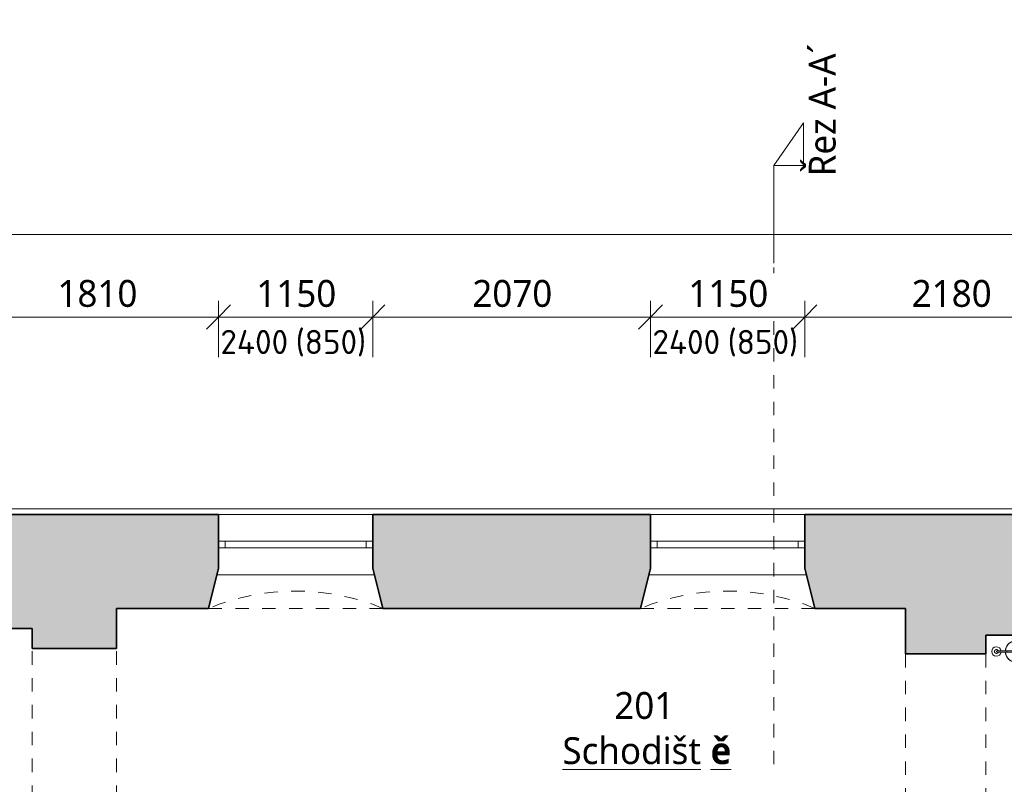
# Model space of a CAD drawing. Header units: metres. Extents: x -2.8 to 41.5, y -4.4 to 31.
# Tile 10 of 22: x 10.6 to 17.9, y 12.7 to 18.4. Entities that reach past the tile are written whole.
import ezdxf

# ---------------------------------------------------------------- set-up
doc = ezdxf.new("R2010")
doc.units = ezdxf.units.M
doc.linetypes.add('AV - Cerch_ 1 tecka 10mm', pattern=[0.018, 0.01, -0.004, 0, -0.004])
doc.linetypes.add('AV - Cerch_ 1 tecka 2mm', pattern=[0.004, 0.002, -0.001, 0, -0.001])
doc.layers.add('AV-KOTY', color=5, linetype='Continuous', lineweight=13, true_color=0x0000ff)
doc.layers.add('AV-MISTNOSTI', color=5, linetype='Continuous', lineweight=5, true_color=0x0000ff)
for name, color, linetype, lineweight in [('AV-KOTY-100', 7, 'Continuous', 5), ('AV-SRAFY', 7, 'Continuous', 35), ('AV-STAVBA', 7, 'Continuous', 18)]:
    doc.layers.add(name, color=color, linetype=linetype, lineweight=lineweight)
doc.styles.add('ISOCPEUR', font='isocpeur.ttf', dxfattribs={"height": 0.18})
doc.styles.add('Trebuchet MS', font='trebuc.ttf', dxfattribs={"height": 0.2})
doc.styles.add('Trebuchet MS_B', font='trebuc.ttf', dxfattribs={"height": 0.2})
doc.dimstyles.new('2_mm_-_O_-_Blue_-_mm_-_zaokrouhlena', dxfattribs={"dimscale": 0.3048, "dimtxt": 0.20619, "dimasz": 0.590551, "dimexe": 0.393701, "dimexo": 0.0625, "dimgap": 0.065617, "dimtad": 1, "dimdec": 0, "dimlfac": 1000, "dimrnd": 10, "dimzin": 0, "dimdsep": 46, "dimtxsty": 'Trebuchet MS', "dimblk1": 'OBLIQUE', "dimblk2": 'OBLIQUE', "dimsah": 1, "dimcen": 0.09, "dimazin": 0, "dimtfac": 1, "dimtdec": 4, "dimtix": 1, "dimtmove": 0, "dimatfit": 3, "dimfxl": 0.984252, "dimfxlon": 1, "dimtvp": 1, "dimtfill": 1, "dimtolj": 1, "dimtzin": 0, "dimarcsym": 2})

# ---------------------------------------------------------------- blocks, each defined once
blk = doc.blocks.new('GM_Otvor_obdélníkový - 1320x2800-981965-2NP')
at = {"layer": 'AV-STAVBA', "linetype": 'AV - Cerch_ 1 tecka 2mm', "lineweight": 13}
for p, q in [((-0.66, 0.315), (0.66, 0.315)), ((-0.66, -0.315), (0.66, -0.315)), ((-0.66, -0.315), (0.66, -0.315))]:
    blk.add_line(p, q, dxfattribs=at)
blk = doc.blocks.new('GM_Otvor_obdélníkový - 1320x2800-993324-2NP')
at = {"layer": 'AV-STAVBA', "linetype": 'AV - Cerch_ 1 tecka 2mm', "lineweight": 13}
for p, q in [((-0.66, 0.3), (0.66, 0.3)), ((-0.66, -0.3), (0.66, -0.3)), ((-0.66, -0.3), (0.66, -0.3))]:
    blk.add_line(p, q, dxfattribs=at)
blk = doc.blocks.new('WI_2-2_bez středního sloupku_s příčlemi - 1150x2400-1162496-2NP')
at = {"layer": 'AV-STAVBA'}
for p, q in [((-0.575, 0.1), (-0.575, 0.15)), ((-0.575, 0.15), (0.575, 0.15)), ((-0.525, 0.1), (-0.525, 0.15)), ((0.525, 0.1), (0.525, 0.15)), ((0.575, 0.1), (0.575, 0.15)), ((-0.575, 0.1), (0.575, 0.1))]:
    blk.add_line(p, q, dxfattribs=at)
blk = doc.blocks.new('GM_Nika_zkosené ostění - v950-1164649-2NP')
at = {"layer": 'AV-STAVBA', "linetype": 'AV - Cerch_ 1 tecka 2mm', "lineweight": 13}
blk.add_line((-0.525, 0.35), (0.775, 0.35), dxfattribs=at)
blk = doc.blocks.new('GM_Nika se zkoseným ostěním a klenutým nadpražím - 1150x2500_500-1164093-2NP')
at = {"layer": 'AV-STAVBA', "linetype": 'AV - Cerch_ 1 tecka 2mm', "lineweight": 13}
for p, q in [((0.575, 0.35), (-0.575, 0.35)), ((0.65, -0.35), (-0.65, -0.35))]:
    blk.add_line(p, q, dxfattribs=at)
blk.add_arc((0, -1.9242), 1.7031, 67.56399, 112.43601, dxfattribs=at)
blk = doc.blocks.new('GM_Hasicí přístroj - Hasici pristroj-1546942-2NP')
at = {"layer": 'AV-STAVBA', "lineweight": 13}
for p, q in [((-0.0421, 0.0036), (-0.1007, 0.0036)), ((-0.0421, 0.0111), (0.0579, 0.0111)), ((-0.0421, 0.0111), (-0.0421, -0.0139)), ((0.0579, 0.0111), (0.0605, 0.0111)), ((0.0579, 0.0111), (0.0579, -0.0139)), ((0.0605, 0.0111), (0.0979, 0.0111)), ((0.0605, 0.0111), (0.0605, -0.0139)), ((0.0979, 0.0111), (0.0979, -0.0139)), ((-0.1007, -0.0064), (-0.0421, -0.0064)), ((0.0579, -0.0139), (-0.0421, -0.0139)), ((0.0605, -0.0139), (0.0579, -0.0139)), ((0.0979, -0.0139), (0.0605, -0.0139))]:
    blk.add_line(p, q, dxfattribs=at)
at = {"layer": 'AV-STAVBA', "lineweight": 13, "flags": 128}
for points in [[(-0.1007, 0.0036), (-0.1035, 0.0036), (-0.1063, 0.0036), (-0.1092, 0.0036), (-0.112, 0.0036), (-0.1149, 0.0036), (-0.1177, 0.0036), (-0.1205, 0.0036), (-0.1233, 0.0036), (-0.126, 0.0036), (-0.1288, 0.0036), (-0.1315, 0.0036), (-0.1341, 0.0036), (-0.1367, 0.0036), (-0.1393, 0.0036), (-0.1418, 0.0036), (-0.1443, 0.0036), (-0.1467, 0.0036), (-0.149, 0.0036), (-0.1513, 0.0036), (-0.1535, 0.0036), (-0.1556, 0.0036), (-0.1577, 0.0036), (-0.1596, 0.0036), (-0.1615, 0.0036), (-0.1633, 0.0036), (-0.165, 0.0036), (-0.1667, 0.0036), (-0.1682, 0.0036), (-0.1696, 0.0036), (-0.1709, 0.0036), (-0.1714, 0.0036)], [(-0.1714, -0.0064), (-0.1701, -0.0064), (-0.1687, -0.0064), (-0.1673, -0.0064), (-0.1657, -0.0064), (-0.164, -0.0064), (-0.1622, -0.0064), (-0.1604, -0.0064), (-0.1584, -0.0064), (-0.1564, -0.0064), (-0.1543, -0.0064), (-0.1522, -0.0064), (-0.1499, -0.0064), (-0.1476, -0.0064), (-0.1452, -0.0064), (-0.1428, -0.0064), (-0.1403, -0.0064), (-0.1377, -0.0064), (-0.1351, -0.0064), (-0.1325, -0.0064), (-0.1298, -0.0064), (-0.1271, -0.0064), (-0.1244, -0.0064), (-0.1216, -0.0064), (-0.1188, -0.0064), (-0.116, -0.0064), (-0.1131, -0.0064), (-0.1103, -0.0064), (-0.1074, -0.0064), (-0.1046, -0.0064), (-0.1018, -0.0064), (-0.1007, -0.0064)]]:
    blk.add_lwpolyline(points, dxfattribs=at)
at = {"layer": 'AV-STAVBA', "lineweight": 13}
for centre, radius, start, end in [((-0.0307, -0.0014), 0.08, 90, 176.37662), ((-0.0307, -0.0014), 0.08, 90, 110.02868), ((-0.0307, -0.0014), 0.08, 69.97132, 90), ((-0.0307, -0.0014), 0.08, 9.18677, 90), ((-0.1772, -0.0014), 0.035, 7.23753, 180), ((-0.1764, -0.0014), 0.015, 18.64917, 180), ((-0.1764, -0.0014), 0.015, 165, 180), ((-0.1764, -0.0014), 0.015, 105, 134.93615), ((-0.1714, -0.0014), 0.005, 150, 180), ((-0.1714, -0.0014), 0.005, 90, 120), ((-0.1764, -0.0014), 0.015, 45.06385, 75), ((-0.1764, -0.0014), 0.015, 18.64917, 44.93615), ((-0.0307, -0.0014), 0.08, 159.97132, 176.42822), ((-0.0307, -0.0014), 0.08, 114.97132, 155.02868), ((-0.0307, -0.0014), 0.025, 90, 169.20034), ((-0.0307, -0.0014), 0.025, 30, 90), ((-0.0307, -0.0014), 0.08, 24.97132, 65.02868), ((-0.0307, -0.0014), 0.08, 9.05555, 20.02868), ((-0.1772, -0.0014), 0.035, 180, 351.96894), ((-0.1764, -0.0014), 0.015, 174.95011, 180), ((-0.1764, -0.0014), 0.015, 180, 185.04989), ((-0.1764, -0.0014), 0.015, 180, 224.93615), ((-0.1764, -0.0014), 0.015, 180, 341.97651), ((-0.1764, -0.0014), 0.015, 240, 270), ((-0.1714, -0.0014), 0.005, 180, 210), ((-0.1714, -0.0014), 0.005, 240, 285), ((-0.1764, -0.0014), 0.015, 330, 341.97651), ((-0.0307, -0.0014), 0.08, 183.5619, 200.02868), ((-0.0307, -0.0014), 0.08, 183.6137, 270), ((-0.0307, -0.0014), 0.08, 204.97132, 245.02868), ((-0.0307, -0.0014), 0.025, 190.79953, 270), ((-0.0307, -0.0014), 0.025, 270, 330), ((-0.0307, -0.0014), 0.08, 270, 350.81323), ((-0.0307, -0.0014), 0.08, 294.97132, 335.02868), ((-0.0307, -0.0014), 0.08, 339.97132, 350.94445), ((-0.0307, -0.0014), 0.08, 249.97132, 270), ((-0.0307, -0.0014), 0.08, 270, 290.02868)]:
    blk.add_arc(centre, radius, start, end, dxfattribs=at)
for points, knots in [([(-0.1764, -0.0014), (-0.1764, -0.0009), (-0.1762, 0.0003), (-0.1753, 0.0019), (-0.1742, 0.0028), (-0.1731, 0.0033), (-0.1725, 0.0034), (-0.1723, 0.0035)], [0, 0, 0, 0, 0.1111111, 0.2222222, 0.3333333, 0.3888889, 0.4444444, 0.4444444, 0.4444444, 0.4444444]), ([(-0.1689, -0.0058), (-0.1692, -0.0059), (-0.1697, -0.0062), (-0.1705, -0.0064), (-0.1714, -0.0065), (-0.1723, -0.0064), (-0.1731, -0.0062), (-0.1742, -0.0057), (-0.1753, -0.0047), (-0.1762, -0.0032), (-0.1764, -0.002), (-0.1764, -0.0014)], [0.3333333, 0.3333333, 0.3333333, 0.3333333, 0.3888889, 0.4444444, 0.5, 0.5555556, 0.6111111, 0.6666667, 0.7777778, 0.8888889, 1, 1, 1, 1])]:
    blk.add_open_spline(points, degree=3, knots=knots, dxfattribs=at)
for points in [[(-0.1004, -0.0014), (-0.1004, -0.0009), (-0.1004, 0.0003), (-0.1005, 0.0018), (-0.1005, 0.003), (-0.1006, 0.0034), (-0.1006, 0.0035)], [(-0.1006, -0.0064), (-0.1006, -0.0063), (-0.1005, -0.0059), (-0.1005, -0.0047), (-0.1004, -0.0032), (-0.1004, -0.002), (-0.1004, -0.0014)]]:
    blk.add_open_spline(points, degree=3, dxfattribs=at)
blk = doc.blocks.new('Řísma 2NP_ vnitroblok - Řísma 2NP_ vnitroblok-1646675-2NP')
at = {"layer": 'AV-STAVBA'}
blk.add_line((8.6937, 14.789), (25.1323, 14.789), dxfattribs=at)
blk = doc.blocks.new('Section - Vertikální L-45990-2NP')
at = {"layer": 'AV-KOTY', "lineweight": 5}
for p, q in [((-0.00728, 0), (-0.01046, -0.002226)), ((-0.00728, 0), (-0.00728, -0.002226)), ((0, 0), (-0.00728, 0)), ((-0.01046, -0.002226), (-0.00728, -0.002226))]:
    blk.add_line(p, q, dxfattribs=at)
blk = doc.blocks.new('DIMBLOCK76-2NP')
at = {"layer": 'AV-KOTY-100', "color": 5, "true_color": 0x0000ff}
for p, q in [((10.2298, 16.2186), (10.2298, 16.3386)), ((10.2298, 16.2186), (10.3198, 16.3086)), ((12.0448, 16.2186), (12.0448, 16.3386)), ((12.0448, 16.2186), (12.1348, 16.3086)), ((10.2298, 16.2186), (10.1398, 16.1286)), ((10.2298, 16.2186), (12.0448, 16.2186)), ((10.2298, 16.2186), (10.2298, 15.9186)), ((12.0448, 16.2186), (11.9548, 16.1286)), ((12.0448, 16.2186), (12.0448, 15.9186))]:
    blk.add_line(p, q, dxfattribs=at)
at = {"layer": 'AV-KOTY-100', "color": 0, "insert": (10.8437, 16.4946), "char_height": 0.2, "width": 0.704541, "attachment_point": 1, "line_spacing_factor": 1.048425, "style": 'Trebuchet MS', "bg_fill": 3, "box_fill_scale": 1.25, "bg_fill_color": 256, "bg_fill_true_color": 13158600, "bg_fill_transparency": 0}
blk.add_mtext('1810', dxfattribs=at)
blk = doc.blocks.new('_Oblique')
at = {"color": 0, "linetype": 'ByBlock', "lineweight": -2}
blk.add_line((-0.5, -0.5), (0.5, 0.5), dxfattribs=at)
blk = doc.blocks.new('DIMBLOCK77-2NP')
at = {"layer": 'AV-KOTY-100', "color": 5, "true_color": 0x0000ff}
for p, q in [((12.0448, 16.2186), (12.0448, 16.3386)), ((12.0448, 16.2186), (12.1348, 16.3086)), ((13.1948, 16.2186), (13.1948, 16.3386)), ((13.1948, 16.2186), (13.2848, 16.3086)), ((12.0448, 16.2186), (11.9548, 16.1286)), ((12.0448, 16.2186), (13.1948, 16.2186)), ((12.0448, 16.2186), (12.0448, 15.9186)), ((13.1948, 16.2186), (13.1048, 16.1286)), ((13.1948, 16.2186), (13.1948, 15.9186))]:
    blk.add_line(p, q, dxfattribs=at)
at = {"layer": 'AV-KOTY-100', "color": 0, "insert": (12.3262, 16.4946), "char_height": 0.2, "width": 0.704541, "attachment_point": 1, "line_spacing_factor": 1.048425, "style": 'Trebuchet MS', "bg_fill": 3, "box_fill_scale": 1.25, "bg_fill_color": 256, "bg_fill_true_color": 13158600, "bg_fill_transparency": 0}
blk.add_mtext('1150', dxfattribs=at)
blk = doc.blocks.new('DIMBLOCK78-2NP')
at = {"layer": 'AV-KOTY-100', "color": 5, "true_color": 0x0000ff}
for p, q in [((13.1948, 16.2186), (13.1948, 16.3386)), ((13.1948, 16.2186), (13.2848, 16.3086)), ((15.2648, 16.2186), (15.2648, 16.3386)), ((15.2648, 16.2186), (15.3548, 16.3086)), ((13.1948, 16.2186), (13.1048, 16.1286)), ((13.1948, 16.2186), (15.2648, 16.2186)), ((13.1948, 16.2186), (13.1948, 15.9186)), ((15.2648, 16.2186), (15.1748, 16.1286)), ((15.2648, 16.2186), (15.2648, 15.9186))]:
    blk.add_line(p, q, dxfattribs=at)
at = {"layer": 'AV-KOTY-100', "color": 0, "insert": (13.9362, 16.4946), "char_height": 0.2, "width": 0.704541, "attachment_point": 1, "line_spacing_factor": 1.048425, "style": 'Trebuchet MS', "bg_fill": 3, "box_fill_scale": 1.25, "bg_fill_color": 256, "bg_fill_true_color": 13158600, "bg_fill_transparency": 0}
blk.add_mtext('2070', dxfattribs=at)
blk = doc.blocks.new('DIMBLOCK79-2NP')
at = {"layer": 'AV-KOTY-100', "color": 5, "true_color": 0x0000ff}
for p, q in [((15.2648, 16.2186), (15.2648, 16.3386)), ((15.2648, 16.2186), (15.3548, 16.3086)), ((16.4148, 16.2186), (16.4148, 16.3386)), ((16.4148, 16.2186), (16.5048, 16.3086)), ((15.2648, 16.2186), (15.1748, 16.1286)), ((15.2648, 16.2186), (16.4148, 16.2186)), ((15.2648, 16.2186), (15.2648, 15.9186)), ((16.4148, 16.2186), (16.3248, 16.1286)), ((16.4148, 16.2186), (16.4148, 15.9186))]:
    blk.add_line(p, q, dxfattribs=at)
at = {"layer": 'AV-KOTY-100', "color": 0, "insert": (15.5462, 16.4946), "char_height": 0.2, "width": 0.704541, "attachment_point": 1, "line_spacing_factor": 1.048425, "style": 'Trebuchet MS', "bg_fill": 3, "box_fill_scale": 1.25, "bg_fill_color": 256, "bg_fill_true_color": 13158600, "bg_fill_transparency": 0}
blk.add_mtext('1150', dxfattribs=at)
blk = doc.blocks.new('DIMBLOCK80-2NP')
at = {"layer": 'AV-KOTY-100', "color": 5, "true_color": 0x0000ff}
for p, q in [((16.4148, 16.2186), (16.4148, 16.3386)), ((16.4148, 16.2186), (16.5048, 16.3086)), ((18.5948, 16.2186), (18.5948, 16.3386)), ((18.5948, 16.2186), (18.6848, 16.3086)), ((16.4148, 16.2186), (16.3248, 16.1286)), ((16.4148, 16.2186), (18.5948, 16.2186)), ((16.4148, 16.2186), (16.4148, 15.9186)), ((18.5948, 16.2186), (18.5048, 16.1286)), ((18.5948, 16.2186), (18.5948, 15.9186))]:
    blk.add_line(p, q, dxfattribs=at)
at = {"layer": 'AV-KOTY-100', "color": 0, "insert": (17.2112, 16.4946), "char_height": 0.2, "width": 0.704541, "attachment_point": 1, "line_spacing_factor": 1.048425, "style": 'Trebuchet MS', "bg_fill": 3, "box_fill_scale": 1.25, "bg_fill_color": 256, "bg_fill_true_color": 13158600, "bg_fill_transparency": 0}
blk.add_mtext('2180', dxfattribs=at)
blk = doc.blocks.new('DIMBLOCK137-2NP')
at = {"layer": 'AV-KOTY-100', "color": 5, "true_color": 0x0000ff}
for p, q in [((6.1548, 16.833), (6.1548, 17.133)), ((6.1548, 16.833), (6.2448, 16.923)), ((39.7648, 16.833), (39.7648, 16.953)), ((39.7648, 16.833), (39.8548, 16.923)), ((6.1548, 16.833), (6.0648, 16.743)), ((6.1548, 16.833), (39.7648, 16.833)), ((6.1548, 16.833), (6.1548, 16.713)), ((39.7648, 16.833), (39.6748, 16.743)), ((39.7648, 16.833), (39.7648, 16.533))]:
    blk.add_line(p, q, dxfattribs=at)
at = {"layer": 'AV-KOTY-100', "color": 0, "insert": (22.5929, 17.1089), "char_height": 0.2, "width": 0.880677, "attachment_point": 1, "line_spacing_factor": 1.048425, "style": 'Trebuchet MS', "bg_fill": 3, "box_fill_scale": 1.25, "bg_fill_color": 256, "bg_fill_true_color": 13158600, "bg_fill_transparency": 0}
blk.add_mtext('33610', dxfattribs=at)

msp = doc.modelspace()

# ---------------------------------------------------------------- hatches: boundary and pattern name
at = {"layer": 'AV-SRAFY', "lineweight": 18}
h = msp.add_hatch(color=256, dxfattribs=at)
h.paths.add_polyline_path([(8.3048, 13.8982), (8.9398, 13.8982), (8.9848, 14.2982), (9.0298, 14.2982), (9.0298, 14.3482), (9.0798, 14.3482), (9.0798, 14.7482), (8.2298, 14.7482), (8.2298, 13.8982)])
h.paths.add_polyline_path([(11.2848, 13.8982), (11.2848, 14.7482), (10.2298, 14.7482), (10.2298, 14.3482), (10.2798, 14.3482), (10.2798, 14.2982), (10.3248, 14.2982), (10.3698, 13.8982), (10.6548, 13.8982)])
h = msp.add_hatch(color=256, dxfattribs=at)
h.paths.add_polyline_path([(15.1898, 14.0482), (15.2648, 14.3482), (15.2648, 14.7482), (13.1948, 14.7482), (13.1948, 14.3482), (13.2698, 14.0482), (14.0767, 14.0482)])
h.paths.add_polyline_path([(16.8456, 14.0482), (17.1648, 14.0482), (17.1648, 14.7482), (16.4148, 14.7482), (16.4148, 14.3482), (16.4898, 14.0482)])
h.paths.add_polyline_path([(11.2848, 14.0482), (11.9698, 14.0482), (12.0448, 14.3482), (12.0448, 14.7482), (11.2848, 14.7482)])
h = msp.add_hatch(color=256, dxfattribs=at)
h.paths.add_polyline_path([(22.0748, 13.8482), (22.0748, 14.7482), (20.8948, 14.7482), (20.8948, 14.2982), (20.9698, 13.8482), (21.7248, 13.8482)])
h.paths.add_polyline_path([(17.5378, 13.8482), (18.5198, 13.8482), (18.5948, 14.2982), (18.5948, 14.7482), (17.1648, 14.7482), (17.1648, 13.8482)])
h.paths.add_polyline_path([(19.6145, 14.2982), (19.8948, 14.2982), (19.8948, 14.7482), (19.5948, 14.7482), (19.5948, 14.2982)])
h = msp.add_hatch(color=256, dxfattribs=at)
h.paths.add_polyline_path([(10.9948, 7.7082), (11.2848, 7.7082), (11.2848, 8.3882), (10.6548, 8.3882), (10.6548, 7.7082)])
h.paths.add_polyline_path([(10.6548, 9.1882), (11.2848, 9.1882), (11.2848, 12.4282), (10.6548, 12.4282), (10.6548, 9.3794)])
h.paths.add_polyline_path([(10.6548, 13.7482), (11.2848, 13.7482), (11.2848, 13.8982), (10.6548, 13.8982)])
h = msp.add_hatch(color=256, dxfattribs=at)
h.paths.add_polyline_path([(17.1648, 7.6982), (17.7648, 7.6982), (17.7648, 8.3782), (17.1648, 8.3782), (17.1648, 7.7139)])
h.paths.add_polyline_path([(17.1648, 9.1282), (17.7648, 9.1282), (17.7648, 12.3882), (17.1648, 12.3882), (17.1648, 9.3794)])
h.paths.add_polyline_path([(17.1648, 13.7082), (17.7648, 13.7082), (17.7648, 13.8482), (17.1648, 13.8482)])

# ---------------------------------------------------------------- linework, layer by layer
at = {"layer": 'AV-KOTY', "linetype": 'AV - Cerch_ 1 tecka 10mm', "lineweight": 5}
msp.add_line((16.1824, 12.8867), (16.1824, 16.6203), dxfattribs=at)
at = {"layer": 'AV-STAVBA', "lineweight": 35}
for p, q in [((12.0448, 14.7482), (10.2298, 14.7482)), ((12.0448, 14.3482), (12.0448, 14.7482)), ((15.2648, 14.7482), (13.1948, 14.7482)), ((13.1948, 14.7482), (13.1948, 14.3482)), ((15.2648, 14.3482), (15.2648, 14.7482)), ((18.5948, 14.7482), (16.4148, 14.7482)), ((16.4148, 14.7482), (16.4148, 14.3482)), ((11.9698, 14.0482), (12.0448, 14.3482)), ((13.1948, 14.3482), (13.2698, 14.0482)), ((15.1898, 14.0482), (15.2648, 14.3482)), ((16.4148, 14.3482), (16.4898, 14.0482)), ((11.2848, 14.0482), (11.9698, 14.0482)), ((11.2848, 13.7482), (11.2848, 14.0482)), ((13.2698, 14.0482), (15.1898, 14.0482)), ((16.4898, 14.0482), (17.1648, 14.0482)), ((17.1648, 14.0482), (17.1648, 13.7082)), ((10.3698, 13.8982), (10.6548, 13.8982)), ((10.6548, 13.8982), (10.6548, 13.7482)), ((17.7648, 13.8482), (18.5198, 13.8482)), ((17.7648, 13.7082), (17.7648, 13.8482)), ((10.6548, 13.7482), (11.2848, 13.7482)), ((17.1648, 13.7082), (17.7648, 13.7082))]:
    msp.add_line(p, q, dxfattribs=at)
at = {"layer": 'AV-STAVBA'}
for p, q in [((12.0448, 14.7482), (13.1948, 14.7482)), ((15.2648, 14.7482), (16.4148, 14.7482)), ((12.0323, 14.2982), (13.2073, 14.2982)), ((16.4273, 14.2982), (15.2523, 14.2982))]:
    msp.add_line(p, q, dxfattribs=at)

# ---------------------------------------------------------------- block references
at = {"layer": 'AV-KOTY', "lineweight": 5, "extrusion": (0, 0, -1), "xscale": 99.99999999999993, "yscale": 99.99999999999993, "zscale": 99.99999999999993, "rotation": 270.0000000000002}
msp.add_blockref('Section - Vertikální L-45990-2NP', (-16.1824, 16.6203), dxfattribs=at)
at = {"layer": 'AV-STAVBA'}
for name, p in [('Řísma 2NP_ vnitroblok - Řísma 2NP_ vnitroblok-1646675-2NP', (0, 0)), ('WI_2-2_bez středního sloupku_s příčlemi - 1150x2400-1162496-2NP', (12.6198, 14.3982)), ('WI_2-2_bez středního sloupku_s příčlemi - 1150x2400-1162496-2NP', (15.8398, 14.3982)), ('GM_Hasicí přístroj - Hasici pristroj-1546942-2NP', (18.0198, 13.7282))]:
    msp.add_blockref(name, p, dxfattribs=at)
at = {"layer": 'AV-STAVBA', "linetype": 'AV - Cerch_ 1 tecka 2mm', "lineweight": 13}
for p in [(12.6198, 14.3982), (15.8398, 14.3982)]:
    msp.add_blockref('GM_Nika se zkoseným ostěním a klenutým nadpražím - 1150x2500_500-1164093-2NP', p, dxfattribs=at)
at = {"layer": 'AV-STAVBA', "linetype": 'AV - Cerch_ 1 tecka 2mm', "lineweight": 13, "rotation": 180}
for p in [(12.7448, 14.3982), (15.9648, 14.3982)]:
    msp.add_blockref('GM_Nika_zkosené ostění - v950-1164649-2NP', p, dxfattribs=at)
at = {"layer": 'AV-STAVBA'}
for name, p, rotation in [('GM_Otvor_obdélníkový - 1320x2800-981965-2NP', (10.9698, 13.0882), 89.9999999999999), ('GM_Otvor_obdélníkový - 1320x2800-993324-2NP', (17.4648, 13.0482), 269.9999999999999)]:
    msp.add_blockref(name, p, dxfattribs=dict(at, rotation=rotation))

# ---------------------------------------------------------------- texts
at = {"layer": 'AV-KOTY', "lineweight": 5, "insert": (16.4441, 17.2669), "char_height": 0.2, "width": 1.362869, "attachment_point": 1, "rotation": 90, "style": 'Trebuchet MS'}
msp.add_mtext('Řez A-A´', dxfattribs=at)
at = {"layer": 'AV-KOTY', "lineweight": 5, "char_height": 0.18, "width": 0.633333, "attachment_point": 1, "style": 'ISOCPEUR'}
for s, insert in [('2400', (12.0584, 16.1229)), ('(850)', (12.6196, 16.1229)), ('2400', (15.2784, 16.1229)), ('(850)', (15.8396, 16.1229))]:
    msp.add_mtext(s, dxfattribs=dict(at, insert=insert))
at = {"layer": 'AV-MISTNOSTI', "char_height": 0.2, "attachment_point": 1, "style": 'Trebuchet MS_B'}
for s, insert, width in [('201', (14.9945, 13.4243), 0.601266), ('\\LSchodišt', (14.6075, 13.088), 1.338818), ('\\L\\fTrebuchet MS|b1|i0|c238|p34|;\\Lě', (15.7122, 13.088), 0.200422)]:
    msp.add_mtext(s, dxfattribs=dict(at, insert=insert, width=width))

# ---------------------------------------------------------------- next in the draw order: dimensions: what is measured, and where the dimension line sits
at = {"layer": 'AV-KOTY', "lineweight": 5}
dim = msp.add_linear_dim(base=(12.0448, 16.2186), p1=(10.2298, 15.9186), p2=(12.0448, 15.9186), dimstyle='2_mm_-_O_-_Blue_-_mm_-_zaokrouhlena', override={"dimpost": '<>', "dimfxl": 1.814971}, dxfattribs=at)
dim.commit()
dim.dimension.update_dxf_attribs({"geometry": 'DIMBLOCK76-2NP', "text_midpoint": (11.1373, 16.3404)})

# ---------------------------------------------------------------- next in the draw order: dimensions: what is measured, and where the dimension line sits
dim = msp.add_linear_dim(base=(13.1948, 16.2186), p1=(12.0448, 15.9186), p2=(13.1948, 15.9186), dimstyle='2_mm_-_O_-_Blue_-_mm_-_zaokrouhlena', override={"dimpost": '<>', "dimfxl": 1.15}, dxfattribs=at)
dim.commit()
dim.dimension.update_dxf_attribs({"geometry": 'DIMBLOCK77-2NP', "text_midpoint": (12.6198, 16.3404)})

# ---------------------------------------------------------------- next in the draw order: dimensions: what is measured, and where the dimension line sits
dim = msp.add_linear_dim(base=(15.2648, 16.2186), p1=(13.1948, 15.9186), p2=(15.2648, 15.9186), dimstyle='2_mm_-_O_-_Blue_-_mm_-_zaokrouhlena', override={"dimpost": '<>', "dimfxl": 2.07}, dxfattribs=at)
dim.commit()
dim.dimension.update_dxf_attribs({"geometry": 'DIMBLOCK78-2NP', "text_midpoint": (14.2298, 16.3404)})

# ---------------------------------------------------------------- next in the draw order: dimensions: what is measured, and where the dimension line sits
dim = msp.add_linear_dim(base=(16.4148, 16.2186), p1=(15.2648, 15.9186), p2=(16.4148, 15.9186), dimstyle='2_mm_-_O_-_Blue_-_mm_-_zaokrouhlena', override={"dimpost": '<>', "dimfxl": 1.15}, dxfattribs=at)
dim.commit()
dim.dimension.update_dxf_attribs({"geometry": 'DIMBLOCK79-2NP', "text_midpoint": (15.8398, 16.3404)})

# ---------------------------------------------------------------- next in the draw order: dimensions: what is measured, and where the dimension line sits
dim = msp.add_linear_dim(base=(18.5948, 16.2186), p1=(16.4148, 15.9186), p2=(18.5948, 15.9186), dimstyle='2_mm_-_O_-_Blue_-_mm_-_zaokrouhlena', override={"dimpost": '<>', "dimfxl": 2.180029}, dxfattribs=at)
dim.commit()
dim.dimension.update_dxf_attribs({"geometry": 'DIMBLOCK80-2NP', "text_midpoint": (17.5048, 16.3404)})

# ---------------------------------------------------------------- next in the draw order: dimensions: what is measured, and where the dimension line sits
dim = msp.add_linear_dim(base=(39.7648, 16.833), p1=(6.1548, 17.133), p2=(39.7648, 16.533), dimstyle='2_mm_-_O_-_Blue_-_mm_-_zaokrouhlena', override={"dimpost": '<>', "dimfxl": 33.615355}, dxfattribs=at)
dim.commit()
dim.dimension.update_dxf_attribs({"geometry": 'DIMBLOCK137-2NP', "text_midpoint": (22.9598, 16.9551)})

doc.saveas('drawing.dxf')
